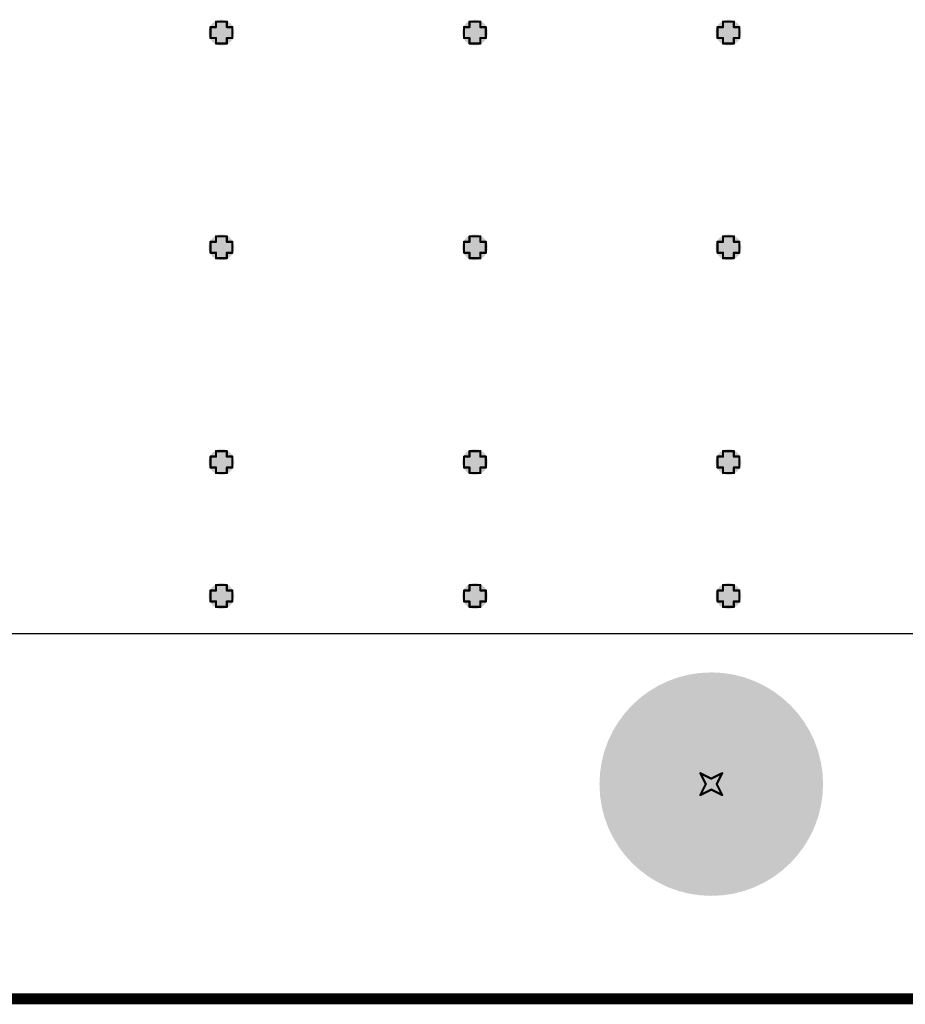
# Model space of a CAD drawing. Header units: inches. Extents: x -0.1 to 10.2, y 0 to 6.5.
# Tile 71 of 95: x 3.1 to 3.9, y 0 to 0.9. Entities that reach past the tile are written whole.
import ezdxf

# ---------------------------------------------------------------- set-up
doc = ezdxf.new("R2010")
doc.units = ezdxf.units.IN
doc.header["$MEASUREMENT"] = 0
for name, color, linetype in [('Board Outline', 216, 'Continuous'), ('Bottom Layer', 5, 'Continuous'), ('Bottom Solder', 6, 'Continuous'), ('Drill Drawing', 1, 'Continuous'), ('Multi-Layer', 9, 'Continuous'), ('Pad Holes', 156, 'Continuous'), ('Top Layer', 1, 'Continuous'), ('Top Solder', 216, 'Continuous'), ('Via Holes', 16, 'Continuous')]:
    doc.layers.add(name, color=color, linetype=linetype)

msp = doc.modelspace()

# ---------------------------------------------------------------- hatches: boundary and pattern name
at = {"layer": 'Bottom Layer'}
h = msp.add_hatch(color=5, dxfattribs=at)
edge = h.paths.add_edge_path()
edge.add_arc((3.29134, 0.88583), 0.01181, 0, 360)
h = msp.add_hatch(color=5, dxfattribs=at)
edge = h.paths.add_edge_path()
edge.add_arc((3.52362, 0.88583), 0.01181, 0, 360)
h = msp.add_hatch(color=5, dxfattribs=at)
edge = h.paths.add_edge_path()
edge.add_arc((3.75591, 0.88583), 0.01181, 0, 360)
h = msp.add_hatch(color=5, dxfattribs=at)
edge = h.paths.add_edge_path()
edge.add_arc((3.29134, 0.68898), 0.01181, 0, 360)
h = msp.add_hatch(color=5, dxfattribs=at)
edge = h.paths.add_edge_path()
edge.add_arc((3.52362, 0.68898), 0.01181, 0, 360)
h = msp.add_hatch(color=5, dxfattribs=at)
edge = h.paths.add_edge_path()
edge.add_arc((3.75591, 0.68898), 0.01181, 0, 360)
h = msp.add_hatch(color=5, dxfattribs=at)
edge = h.paths.add_edge_path()
edge.add_arc((3.29134, 0.49213), 0.01181, 0, 360)
h = msp.add_hatch(color=5, dxfattribs=at)
edge = h.paths.add_edge_path()
edge.add_arc((3.52362, 0.49213), 0.01181, 0, 360)
h = msp.add_hatch(color=5, dxfattribs=at)
edge = h.paths.add_edge_path()
edge.add_arc((3.75591, 0.49213), 0.01181, 0, 360)
h = msp.add_hatch(color=5, dxfattribs=at)
edge = h.paths.add_edge_path()
edge.add_arc((3.29134, 0.36933), 0.01181, 0, 360)
h = msp.add_hatch(color=5, dxfattribs=at)
edge = h.paths.add_edge_path()
edge.add_arc((3.52362, 0.36933), 0.01181, 0, 360)
h = msp.add_hatch(color=5, dxfattribs=at)
edge = h.paths.add_edge_path()
edge.add_arc((3.75591, 0.36933), 0.01181, 0, 360)
h = msp.add_hatch(color=5, dxfattribs=at)
edge = h.paths.add_edge_path()
edge.add_arc((3.74016, 0.19685), 0.09843, 0, 360)
at = {"layer": 'Bottom Solder'}
h = msp.add_hatch(color=6, dxfattribs=at)
edge = h.paths.add_edge_path()
edge.add_arc((3.74016, 0.19685), 0.10243, 0, 360)
at = {"layer": 'Multi-Layer'}
h = msp.add_hatch(color=9, dxfattribs=at)
edge = h.paths.add_edge_path()
edge.add_arc((3.74016, 0.19685), 0.09843, 0, 360)
at = {"layer": 'Pad Holes'}
h = msp.add_hatch(color=7, dxfattribs=at)
edge = h.paths.add_edge_path()
edge.add_arc((3.74016, 0.19685), 0.05906, 0, 360)
at = {"layer": 'Top Layer'}
h = msp.add_hatch(color=1, dxfattribs=at)
edge = h.paths.add_edge_path()
edge.add_arc((3.29134, 0.88583), 0.01181, 0, 360)
h = msp.add_hatch(color=1, dxfattribs=at)
edge = h.paths.add_edge_path()
edge.add_arc((3.52362, 0.88583), 0.01181, 0, 360)
h = msp.add_hatch(color=1, dxfattribs=at)
edge = h.paths.add_edge_path()
edge.add_arc((3.75591, 0.88583), 0.01181, 0, 360)
h = msp.add_hatch(color=1, dxfattribs=at)
edge = h.paths.add_edge_path()
edge.add_arc((3.29134, 0.68898), 0.01181, 0, 360)
h = msp.add_hatch(color=1, dxfattribs=at)
edge = h.paths.add_edge_path()
edge.add_arc((3.52362, 0.68898), 0.01181, 0, 360)
h = msp.add_hatch(color=1, dxfattribs=at)
edge = h.paths.add_edge_path()
edge.add_arc((3.75591, 0.68898), 0.01181, 0, 360)
h = msp.add_hatch(color=1, dxfattribs=at)
edge = h.paths.add_edge_path()
edge.add_arc((3.29134, 0.49213), 0.01181, 0, 360)
h = msp.add_hatch(color=1, dxfattribs=at)
edge = h.paths.add_edge_path()
edge.add_arc((3.52362, 0.49213), 0.01181, 0, 360)
h = msp.add_hatch(color=1, dxfattribs=at)
edge = h.paths.add_edge_path()
edge.add_arc((3.75591, 0.49213), 0.01181, 0, 360)
h = msp.add_hatch(color=1, dxfattribs=at)
edge = h.paths.add_edge_path()
edge.add_arc((3.29134, 0.36933), 0.01181, 0, 360)
h = msp.add_hatch(color=1, dxfattribs=at)
edge = h.paths.add_edge_path()
edge.add_arc((3.52362, 0.36933), 0.01181, 0, 360)
h = msp.add_hatch(color=1, dxfattribs=at)
edge = h.paths.add_edge_path()
edge.add_arc((3.75591, 0.36933), 0.01181, 0, 360)
h = msp.add_hatch(color=1, dxfattribs=at)
edge = h.paths.add_edge_path()
edge.add_arc((3.74016, 0.19685), 0.09843, 0, 360)
at = {"layer": 'Top Solder'}
h = msp.add_hatch(color=216, dxfattribs=at)
edge = h.paths.add_edge_path()
edge.add_arc((3.74016, 0.19685), 0.10243, 0, 360)
at = {"layer": 'Via Holes'}
h = msp.add_hatch(color=7, dxfattribs=at)
edge = h.paths.add_edge_path()
edge.add_arc((3.29134, 0.88583), 0.00591, 0, 360)
h = msp.add_hatch(color=7, dxfattribs=at)
edge = h.paths.add_edge_path()
edge.add_arc((3.52362, 0.88583), 0.00591, 0, 360)
h = msp.add_hatch(color=7, dxfattribs=at)
edge = h.paths.add_edge_path()
edge.add_arc((3.75591, 0.88583), 0.00591, 0, 360)
h = msp.add_hatch(color=7, dxfattribs=at)
edge = h.paths.add_edge_path()
edge.add_arc((3.29134, 0.68898), 0.00591, 0, 360)
h = msp.add_hatch(color=7, dxfattribs=at)
edge = h.paths.add_edge_path()
edge.add_arc((3.52362, 0.68898), 0.00591, 0, 360)
h = msp.add_hatch(color=7, dxfattribs=at)
edge = h.paths.add_edge_path()
edge.add_arc((3.75591, 0.68898), 0.00591, 0, 360)
h = msp.add_hatch(color=7, dxfattribs=at)
edge = h.paths.add_edge_path()
edge.add_arc((3.29134, 0.49213), 0.00591, 0, 360)
h = msp.add_hatch(color=7, dxfattribs=at)
edge = h.paths.add_edge_path()
edge.add_arc((3.52362, 0.49213), 0.00591, 0, 360)
h = msp.add_hatch(color=7, dxfattribs=at)
edge = h.paths.add_edge_path()
edge.add_arc((3.75591, 0.49213), 0.00591, 0, 360)
h = msp.add_hatch(color=7, dxfattribs=at)
edge = h.paths.add_edge_path()
edge.add_arc((3.29134, 0.36933), 0.00591, 0, 360)
h = msp.add_hatch(color=7, dxfattribs=at)
edge = h.paths.add_edge_path()
edge.add_arc((3.52362, 0.36933), 0.00591, 0, 360)
h = msp.add_hatch(color=7, dxfattribs=at)
edge = h.paths.add_edge_path()
edge.add_arc((3.75591, 0.36933), 0.00591, 0, 360)

# ---------------------------------------------------------------- linework, layer by layer
at = {"layer": 'Board Outline', "const_width": 0.01}
msp.add_lwpolyline([(0, 0), (4.72441, 0)], dxfattribs=at)
at = {"layer": 'Bottom Layer'}
msp.add_line((4.70912, 0.33465), (0.01529, 0.33465), dxfattribs=at)
at = {"layer": 'Drill Drawing', "const_width": 0.002}
for points in [[(3.28634, 0.89083), (3.28634, 0.89583)], [(3.28634, 0.89583), (3.29634, 0.89583)], [(3.29634, 0.89083), (3.29634, 0.89583)], [(3.51862, 0.89083), (3.51862, 0.89583)], [(3.51862, 0.89583), (3.52862, 0.89583)], [(3.52862, 0.89083), (3.52862, 0.89583)], [(3.75091, 0.89083), (3.75091, 0.89583)], [(3.75091, 0.89583), (3.76091, 0.89583)], [(3.76091, 0.89083), (3.76091, 0.89583)], [(3.28134, 0.88083), (3.28134, 0.89083)], [(3.28134, 0.89083), (3.28634, 0.89083)], [(3.29634, 0.89083), (3.30134, 0.89083)], [(3.30134, 0.88083), (3.30134, 0.89083)], [(3.51362, 0.88083), (3.51362, 0.89083)], [(3.51362, 0.89083), (3.51862, 0.89083)], [(3.52862, 0.89083), (3.53362, 0.89083)], [(3.53362, 0.88083), (3.53362, 0.89083)], [(3.74591, 0.88083), (3.74591, 0.89083)], [(3.74591, 0.89083), (3.75091, 0.89083)], [(3.76091, 0.89083), (3.76591, 0.89083)], [(3.76591, 0.88083), (3.76591, 0.89083)], [(3.28134, 0.88083), (3.28634, 0.88083)], [(3.28634, 0.87583), (3.28634, 0.88083)], [(3.28634, 0.87583), (3.29634, 0.87583)], [(3.29634, 0.88083), (3.30134, 0.88083)], [(3.29634, 0.87583), (3.29634, 0.88083)], [(3.51362, 0.88083), (3.51862, 0.88083)], [(3.51862, 0.87583), (3.51862, 0.88083)], [(3.51862, 0.87583), (3.52862, 0.87583)], [(3.52862, 0.88083), (3.53362, 0.88083)], [(3.52862, 0.87583), (3.52862, 0.88083)], [(3.74591, 0.88083), (3.75091, 0.88083)], [(3.75091, 0.87583), (3.75091, 0.88083)], [(3.75091, 0.87583), (3.76091, 0.87583)], [(3.76091, 0.88083), (3.76591, 0.88083)], [(3.76091, 0.87583), (3.76091, 0.88083)], [(3.28634, 0.69398), (3.28634, 0.69898)], [(3.28634, 0.69898), (3.29634, 0.69898)], [(3.29634, 0.69398), (3.29634, 0.69898)], [(3.51862, 0.69398), (3.51862, 0.69898)], [(3.51862, 0.69898), (3.52862, 0.69898)], [(3.52862, 0.69398), (3.52862, 0.69898)], [(3.75091, 0.69398), (3.75091, 0.69898)], [(3.75091, 0.69898), (3.76091, 0.69898)], [(3.76091, 0.69398), (3.76091, 0.69898)], [(3.28134, 0.68398), (3.28134, 0.69398)], [(3.28134, 0.69398), (3.28634, 0.69398)], [(3.29634, 0.69398), (3.30134, 0.69398)], [(3.30134, 0.68398), (3.30134, 0.69398)], [(3.51362, 0.68398), (3.51362, 0.69398)], [(3.51362, 0.69398), (3.51862, 0.69398)], [(3.52862, 0.69398), (3.53362, 0.69398)], [(3.53362, 0.68398), (3.53362, 0.69398)], [(3.74591, 0.68398), (3.74591, 0.69398)], [(3.74591, 0.69398), (3.75091, 0.69398)], [(3.76091, 0.69398), (3.76591, 0.69398)], [(3.76591, 0.68398), (3.76591, 0.69398)], [(3.28134, 0.68398), (3.28634, 0.68398)], [(3.28634, 0.67898), (3.28634, 0.68398)], [(3.28634, 0.67898), (3.29634, 0.67898)], [(3.29634, 0.68398), (3.30134, 0.68398)], [(3.29634, 0.67898), (3.29634, 0.68398)], [(3.51362, 0.68398), (3.51862, 0.68398)], [(3.51862, 0.67898), (3.51862, 0.68398)], [(3.51862, 0.67898), (3.52862, 0.67898)], [(3.52862, 0.68398), (3.53362, 0.68398)], [(3.52862, 0.67898), (3.52862, 0.68398)], [(3.74591, 0.68398), (3.75091, 0.68398)], [(3.75091, 0.67898), (3.75091, 0.68398)], [(3.75091, 0.67898), (3.76091, 0.67898)], [(3.76091, 0.68398), (3.76591, 0.68398)], [(3.76091, 0.67898), (3.76091, 0.68398)], [(3.28134, 0.48713), (3.28134, 0.49713)], [(3.28134, 0.49713), (3.28634, 0.49713)], [(3.28634, 0.49713), (3.28634, 0.50213)], [(3.28634, 0.50213), (3.29634, 0.50213)], [(3.29634, 0.49713), (3.29634, 0.50213)], [(3.29634, 0.49713), (3.30134, 0.49713)], [(3.30134, 0.48713), (3.30134, 0.49713)], [(3.51362, 0.48713), (3.51362, 0.49713)], [(3.51362, 0.49713), (3.51862, 0.49713)], [(3.51862, 0.49713), (3.51862, 0.50213)], [(3.51862, 0.50213), (3.52862, 0.50213)], [(3.52862, 0.49713), (3.52862, 0.50213)], [(3.52862, 0.49713), (3.53362, 0.49713)], [(3.53362, 0.48713), (3.53362, 0.49713)], [(3.74591, 0.48713), (3.74591, 0.49713)], [(3.74591, 0.49713), (3.75091, 0.49713)], [(3.75091, 0.49713), (3.75091, 0.50213)], [(3.75091, 0.50213), (3.76091, 0.50213)], [(3.76091, 0.49713), (3.76091, 0.50213)], [(3.76091, 0.49713), (3.76591, 0.49713)], [(3.76591, 0.48713), (3.76591, 0.49713)], [(3.28134, 0.48713), (3.28634, 0.48713)], [(3.28634, 0.48213), (3.28634, 0.48713)], [(3.29634, 0.48713), (3.30134, 0.48713)], [(3.29634, 0.48213), (3.29634, 0.48713)], [(3.51362, 0.48713), (3.51862, 0.48713)], [(3.51862, 0.48213), (3.51862, 0.48713)], [(3.52862, 0.48713), (3.53362, 0.48713)], [(3.52862, 0.48213), (3.52862, 0.48713)], [(3.74591, 0.48713), (3.75091, 0.48713)], [(3.75091, 0.48213), (3.75091, 0.48713)], [(3.76091, 0.48713), (3.76591, 0.48713)], [(3.76091, 0.48213), (3.76091, 0.48713)], [(3.28634, 0.48213), (3.29634, 0.48213)], [(3.51862, 0.48213), (3.52862, 0.48213)], [(3.75091, 0.48213), (3.76091, 0.48213)], [(3.28634, 0.37433), (3.28634, 0.37933)], [(3.28634, 0.37933), (3.29634, 0.37933)], [(3.29634, 0.37433), (3.29634, 0.37933)], [(3.51862, 0.37433), (3.51862, 0.37933)], [(3.51862, 0.37933), (3.52862, 0.37933)], [(3.52862, 0.37433), (3.52862, 0.37933)], [(3.75091, 0.37433), (3.75091, 0.37933)], [(3.75091, 0.37933), (3.76091, 0.37933)], [(3.76091, 0.37433), (3.76091, 0.37933)], [(3.28134, 0.36433), (3.28134, 0.37433)], [(3.28134, 0.37433), (3.28634, 0.37433)], [(3.29634, 0.37433), (3.30134, 0.37433)], [(3.30134, 0.36433), (3.30134, 0.37433)], [(3.51362, 0.36433), (3.51362, 0.37433)], [(3.51362, 0.37433), (3.51862, 0.37433)], [(3.52862, 0.37433), (3.53362, 0.37433)], [(3.53362, 0.36433), (3.53362, 0.37433)], [(3.74591, 0.36433), (3.74591, 0.37433)], [(3.74591, 0.37433), (3.75091, 0.37433)], [(3.76091, 0.37433), (3.76591, 0.37433)], [(3.76591, 0.36433), (3.76591, 0.37433)], [(3.28134, 0.36433), (3.28634, 0.36433)], [(3.28634, 0.35933), (3.28634, 0.36433)], [(3.29634, 0.36433), (3.30134, 0.36433)], [(3.29634, 0.35933), (3.29634, 0.36433)], [(3.51362, 0.36433), (3.51862, 0.36433)], [(3.51862, 0.35933), (3.51862, 0.36433)], [(3.52862, 0.36433), (3.53362, 0.36433)], [(3.52862, 0.35933), (3.52862, 0.36433)], [(3.74591, 0.36433), (3.75091, 0.36433)], [(3.75091, 0.35933), (3.75091, 0.36433)], [(3.76091, 0.36433), (3.76591, 0.36433)], [(3.76091, 0.35933), (3.76091, 0.36433)], [(3.28634, 0.35933), (3.29634, 0.35933)], [(3.51862, 0.35933), (3.52862, 0.35933)], [(3.75091, 0.35933), (3.76091, 0.35933)], [(3.73016, 0.20685), (3.74016, 0.20185)], [(3.73016, 0.20685), (3.73516, 0.19685)], [(3.74016, 0.20185), (3.75016, 0.20685)], [(3.74516, 0.19685), (3.75016, 0.20685)], [(3.73016, 0.18685), (3.73516, 0.19685)], [(3.73016, 0.18685), (3.74016, 0.19185)], [(3.74016, 0.19185), (3.75016, 0.18685)], [(3.74516, 0.19685), (3.75016, 0.18685)]]:
    msp.add_lwpolyline(points, dxfattribs=at)
at = {"layer": 'Drill Drawing', "const_width": 0.001}
for points in [[(3.28584, 0.89583, 1), (3.28684, 0.89583, 1)], [(3.28584, 0.89583, 1), (3.28684, 0.89583, 1)], [(3.29584, 0.89583, 1), (3.29684, 0.89583, 1)], [(3.29584, 0.89583, 1), (3.29684, 0.89583, 1)], [(3.51812, 0.89583, 1), (3.51912, 0.89583, 1)], [(3.51812, 0.89583, 1), (3.51912, 0.89583, 1)], [(3.52812, 0.89583, 1), (3.52912, 0.89583, 1)], [(3.52812, 0.89583, 1), (3.52912, 0.89583, 1)], [(3.75041, 0.89583, 1), (3.75141, 0.89583, 1)], [(3.75041, 0.89583, 1), (3.75141, 0.89583, 1)], [(3.76041, 0.89583, 1), (3.76141, 0.89583, 1)], [(3.76041, 0.89583, 1), (3.76141, 0.89583, 1)], [(3.28084, 0.89083, 1), (3.28184, 0.89083, 1)], [(3.28084, 0.89083, 1), (3.28184, 0.89083, 1)], [(3.28584, 0.89083, 1), (3.28684, 0.89083, 1)], [(3.28584, 0.89083, 1), (3.28684, 0.89083, 1)], [(3.29584, 0.89083, 1), (3.29684, 0.89083, 1)], [(3.29584, 0.89083, 1), (3.29684, 0.89083, 1)], [(3.30084, 0.89083, 1), (3.30184, 0.89083, 1)], [(3.30084, 0.89083, 1), (3.30184, 0.89083, 1)], [(3.51312, 0.89083, 1), (3.51412, 0.89083, 1)], [(3.51312, 0.89083, 1), (3.51412, 0.89083, 1)], [(3.51812, 0.89083, 1), (3.51912, 0.89083, 1)], [(3.51812, 0.89083, 1), (3.51912, 0.89083, 1)], [(3.52812, 0.89083, 1), (3.52912, 0.89083, 1)], [(3.52812, 0.89083, 1), (3.52912, 0.89083, 1)], [(3.53312, 0.89083, 1), (3.53412, 0.89083, 1)], [(3.53312, 0.89083, 1), (3.53412, 0.89083, 1)], [(3.74541, 0.89083, 1), (3.74641, 0.89083, 1)], [(3.74541, 0.89083, 1), (3.74641, 0.89083, 1)], [(3.75041, 0.89083, 1), (3.75141, 0.89083, 1)], [(3.75041, 0.89083, 1), (3.75141, 0.89083, 1)], [(3.76041, 0.89083, 1), (3.76141, 0.89083, 1)], [(3.76041, 0.89083, 1), (3.76141, 0.89083, 1)], [(3.76541, 0.89083, 1), (3.76641, 0.89083, 1)], [(3.76541, 0.89083, 1), (3.76641, 0.89083, 1)], [(3.28084, 0.88083, 1), (3.28184, 0.88083, 1)], [(3.28084, 0.88083, 1), (3.28184, 0.88083, 1)], [(3.28584, 0.88083, 1), (3.28684, 0.88083, 1)], [(3.28584, 0.88083, 1), (3.28684, 0.88083, 1)], [(3.28584, 0.87583, 1), (3.28684, 0.87583, 1)], [(3.28584, 0.87583, 1), (3.28684, 0.87583, 1)], [(3.29584, 0.88083, 1), (3.29684, 0.88083, 1)], [(3.29584, 0.88083, 1), (3.29684, 0.88083, 1)], [(3.29584, 0.87583, 1), (3.29684, 0.87583, 1)], [(3.29584, 0.87583, 1), (3.29684, 0.87583, 1)], [(3.30084, 0.88083, 1), (3.30184, 0.88083, 1)], [(3.30084, 0.88083, 1), (3.30184, 0.88083, 1)], [(3.51312, 0.88083, 1), (3.51412, 0.88083, 1)], [(3.51312, 0.88083, 1), (3.51412, 0.88083, 1)], [(3.51812, 0.88083, 1), (3.51912, 0.88083, 1)], [(3.51812, 0.88083, 1), (3.51912, 0.88083, 1)], [(3.51812, 0.87583, 1), (3.51912, 0.87583, 1)], [(3.51812, 0.87583, 1), (3.51912, 0.87583, 1)], [(3.52812, 0.88083, 1), (3.52912, 0.88083, 1)], [(3.52812, 0.88083, 1), (3.52912, 0.88083, 1)], [(3.52812, 0.87583, 1), (3.52912, 0.87583, 1)], [(3.52812, 0.87583, 1), (3.52912, 0.87583, 1)], [(3.53312, 0.88083, 1), (3.53412, 0.88083, 1)], [(3.53312, 0.88083, 1), (3.53412, 0.88083, 1)], [(3.74541, 0.88083, 1), (3.74641, 0.88083, 1)], [(3.74541, 0.88083, 1), (3.74641, 0.88083, 1)], [(3.75041, 0.88083, 1), (3.75141, 0.88083, 1)], [(3.75041, 0.88083, 1), (3.75141, 0.88083, 1)], [(3.75041, 0.87583, 1), (3.75141, 0.87583, 1)], [(3.75041, 0.87583, 1), (3.75141, 0.87583, 1)], [(3.76041, 0.88083, 1), (3.76141, 0.88083, 1)], [(3.76041, 0.88083, 1), (3.76141, 0.88083, 1)], [(3.76041, 0.87583, 1), (3.76141, 0.87583, 1)], [(3.76041, 0.87583, 1), (3.76141, 0.87583, 1)], [(3.76541, 0.88083, 1), (3.76641, 0.88083, 1)], [(3.76541, 0.88083, 1), (3.76641, 0.88083, 1)], [(3.28584, 0.69898, 1), (3.28684, 0.69898, 1)], [(3.28584, 0.69898, 1), (3.28684, 0.69898, 1)], [(3.29584, 0.69898, 1), (3.29684, 0.69898, 1)], [(3.29584, 0.69898, 1), (3.29684, 0.69898, 1)], [(3.51812, 0.69898, 1), (3.51912, 0.69898, 1)], [(3.51812, 0.69898, 1), (3.51912, 0.69898, 1)], [(3.52812, 0.69898, 1), (3.52912, 0.69898, 1)], [(3.52812, 0.69898, 1), (3.52912, 0.69898, 1)], [(3.75041, 0.69898, 1), (3.75141, 0.69898, 1)], [(3.75041, 0.69898, 1), (3.75141, 0.69898, 1)], [(3.76041, 0.69898, 1), (3.76141, 0.69898, 1)], [(3.76041, 0.69898, 1), (3.76141, 0.69898, 1)], [(3.28084, 0.69398, 1), (3.28184, 0.69398, 1)], [(3.28084, 0.69398, 1), (3.28184, 0.69398, 1)], [(3.28584, 0.69398, 1), (3.28684, 0.69398, 1)], [(3.28584, 0.69398, 1), (3.28684, 0.69398, 1)], [(3.29584, 0.69398, 1), (3.29684, 0.69398, 1)], [(3.29584, 0.69398, 1), (3.29684, 0.69398, 1)], [(3.30084, 0.69398, 1), (3.30184, 0.69398, 1)], [(3.30084, 0.69398, 1), (3.30184, 0.69398, 1)], [(3.51312, 0.69398, 1), (3.51412, 0.69398, 1)], [(3.51312, 0.69398, 1), (3.51412, 0.69398, 1)], [(3.51812, 0.69398, 1), (3.51912, 0.69398, 1)], [(3.51812, 0.69398, 1), (3.51912, 0.69398, 1)], [(3.52812, 0.69398, 1), (3.52912, 0.69398, 1)], [(3.52812, 0.69398, 1), (3.52912, 0.69398, 1)], [(3.53312, 0.69398, 1), (3.53412, 0.69398, 1)], [(3.53312, 0.69398, 1), (3.53412, 0.69398, 1)], [(3.74541, 0.69398, 1), (3.74641, 0.69398, 1)], [(3.74541, 0.69398, 1), (3.74641, 0.69398, 1)], [(3.75041, 0.69398, 1), (3.75141, 0.69398, 1)], [(3.75041, 0.69398, 1), (3.75141, 0.69398, 1)], [(3.76041, 0.69398, 1), (3.76141, 0.69398, 1)], [(3.76041, 0.69398, 1), (3.76141, 0.69398, 1)], [(3.76541, 0.69398, 1), (3.76641, 0.69398, 1)], [(3.76541, 0.69398, 1), (3.76641, 0.69398, 1)], [(3.28084, 0.68398, 1), (3.28184, 0.68398, 1)], [(3.28084, 0.68398, 1), (3.28184, 0.68398, 1)], [(3.28584, 0.68398, 1), (3.28684, 0.68398, 1)], [(3.28584, 0.68398, 1), (3.28684, 0.68398, 1)], [(3.28584, 0.67898, 1), (3.28684, 0.67898, 1)], [(3.28584, 0.67898, 1), (3.28684, 0.67898, 1)], [(3.29584, 0.68398, 1), (3.29684, 0.68398, 1)], [(3.29584, 0.68398, 1), (3.29684, 0.68398, 1)], [(3.29584, 0.67898, 1), (3.29684, 0.67898, 1)], [(3.29584, 0.67898, 1), (3.29684, 0.67898, 1)], [(3.30084, 0.68398, 1), (3.30184, 0.68398, 1)], [(3.30084, 0.68398, 1), (3.30184, 0.68398, 1)], [(3.51312, 0.68398, 1), (3.51412, 0.68398, 1)], [(3.51312, 0.68398, 1), (3.51412, 0.68398, 1)], [(3.51812, 0.68398, 1), (3.51912, 0.68398, 1)], [(3.51812, 0.68398, 1), (3.51912, 0.68398, 1)], [(3.51812, 0.67898, 1), (3.51912, 0.67898, 1)], [(3.51812, 0.67898, 1), (3.51912, 0.67898, 1)], [(3.52812, 0.68398, 1), (3.52912, 0.68398, 1)], [(3.52812, 0.68398, 1), (3.52912, 0.68398, 1)], [(3.52812, 0.67898, 1), (3.52912, 0.67898, 1)], [(3.52812, 0.67898, 1), (3.52912, 0.67898, 1)], [(3.53312, 0.68398, 1), (3.53412, 0.68398, 1)], [(3.53312, 0.68398, 1), (3.53412, 0.68398, 1)], [(3.74541, 0.68398, 1), (3.74641, 0.68398, 1)], [(3.74541, 0.68398, 1), (3.74641, 0.68398, 1)], [(3.75041, 0.68398, 1), (3.75141, 0.68398, 1)], [(3.75041, 0.68398, 1), (3.75141, 0.68398, 1)], [(3.75041, 0.67898, 1), (3.75141, 0.67898, 1)], [(3.75041, 0.67898, 1), (3.75141, 0.67898, 1)], [(3.76041, 0.68398, 1), (3.76141, 0.68398, 1)], [(3.76041, 0.68398, 1), (3.76141, 0.68398, 1)], [(3.76041, 0.67898, 1), (3.76141, 0.67898, 1)], [(3.76041, 0.67898, 1), (3.76141, 0.67898, 1)], [(3.76541, 0.68398, 1), (3.76641, 0.68398, 1)], [(3.76541, 0.68398, 1), (3.76641, 0.68398, 1)], [(3.28084, 0.49713, 1), (3.28184, 0.49713, 1)], [(3.28084, 0.49713, 1), (3.28184, 0.49713, 1)], [(3.28584, 0.50213, 1), (3.28684, 0.50213, 1)], [(3.28584, 0.50213, 1), (3.28684, 0.50213, 1)], [(3.28584, 0.49713, 1), (3.28684, 0.49713, 1)], [(3.28584, 0.49713, 1), (3.28684, 0.49713, 1)], [(3.29584, 0.50213, 1), (3.29684, 0.50213, 1)], [(3.29584, 0.50213, 1), (3.29684, 0.50213, 1)], [(3.29584, 0.49713, 1), (3.29684, 0.49713, 1)], [(3.29584, 0.49713, 1), (3.29684, 0.49713, 1)], [(3.30084, 0.49713, 1), (3.30184, 0.49713, 1)], [(3.30084, 0.49713, 1), (3.30184, 0.49713, 1)], [(3.51312, 0.49713, 1), (3.51412, 0.49713, 1)], [(3.51312, 0.49713, 1), (3.51412, 0.49713, 1)], [(3.51812, 0.50213, 1), (3.51912, 0.50213, 1)], [(3.51812, 0.50213, 1), (3.51912, 0.50213, 1)], [(3.51812, 0.49713, 1), (3.51912, 0.49713, 1)], [(3.51812, 0.49713, 1), (3.51912, 0.49713, 1)], [(3.52812, 0.50213, 1), (3.52912, 0.50213, 1)], [(3.52812, 0.50213, 1), (3.52912, 0.50213, 1)], [(3.52812, 0.49713, 1), (3.52912, 0.49713, 1)], [(3.52812, 0.49713, 1), (3.52912, 0.49713, 1)], [(3.53312, 0.49713, 1), (3.53412, 0.49713, 1)], [(3.53312, 0.49713, 1), (3.53412, 0.49713, 1)], [(3.74541, 0.49713, 1), (3.74641, 0.49713, 1)], [(3.74541, 0.49713, 1), (3.74641, 0.49713, 1)], [(3.75041, 0.50213, 1), (3.75141, 0.50213, 1)], [(3.75041, 0.50213, 1), (3.75141, 0.50213, 1)], [(3.75041, 0.49713, 1), (3.75141, 0.49713, 1)], [(3.75041, 0.49713, 1), (3.75141, 0.49713, 1)], [(3.76041, 0.50213, 1), (3.76141, 0.50213, 1)], [(3.76041, 0.50213, 1), (3.76141, 0.50213, 1)], [(3.76041, 0.49713, 1), (3.76141, 0.49713, 1)], [(3.76041, 0.49713, 1), (3.76141, 0.49713, 1)], [(3.76541, 0.49713, 1), (3.76641, 0.49713, 1)], [(3.76541, 0.49713, 1), (3.76641, 0.49713, 1)], [(3.28084, 0.48713, 1), (3.28184, 0.48713, 1)], [(3.28084, 0.48713, 1), (3.28184, 0.48713, 1)], [(3.28584, 0.48713, 1), (3.28684, 0.48713, 1)], [(3.28584, 0.48713, 1), (3.28684, 0.48713, 1)], [(3.29584, 0.48713, 1), (3.29684, 0.48713, 1)], [(3.29584, 0.48713, 1), (3.29684, 0.48713, 1)], [(3.30084, 0.48713, 1), (3.30184, 0.48713, 1)], [(3.30084, 0.48713, 1), (3.30184, 0.48713, 1)], [(3.51312, 0.48713, 1), (3.51412, 0.48713, 1)], [(3.51312, 0.48713, 1), (3.51412, 0.48713, 1)], [(3.51812, 0.48713, 1), (3.51912, 0.48713, 1)], [(3.51812, 0.48713, 1), (3.51912, 0.48713, 1)], [(3.52812, 0.48713, 1), (3.52912, 0.48713, 1)], [(3.52812, 0.48713, 1), (3.52912, 0.48713, 1)], [(3.53312, 0.48713, 1), (3.53412, 0.48713, 1)], [(3.53312, 0.48713, 1), (3.53412, 0.48713, 1)], [(3.74541, 0.48713, 1), (3.74641, 0.48713, 1)], [(3.74541, 0.48713, 1), (3.74641, 0.48713, 1)], [(3.75041, 0.48713, 1), (3.75141, 0.48713, 1)], [(3.75041, 0.48713, 1), (3.75141, 0.48713, 1)], [(3.76041, 0.48713, 1), (3.76141, 0.48713, 1)], [(3.76041, 0.48713, 1), (3.76141, 0.48713, 1)], [(3.76541, 0.48713, 1), (3.76641, 0.48713, 1)], [(3.76541, 0.48713, 1), (3.76641, 0.48713, 1)], [(3.28584, 0.48213, 1), (3.28684, 0.48213, 1)], [(3.28584, 0.48213, 1), (3.28684, 0.48213, 1)], [(3.29584, 0.48213, 1), (3.29684, 0.48213, 1)], [(3.29584, 0.48213, 1), (3.29684, 0.48213, 1)], [(3.51812, 0.48213, 1), (3.51912, 0.48213, 1)], [(3.51812, 0.48213, 1), (3.51912, 0.48213, 1)], [(3.52812, 0.48213, 1), (3.52912, 0.48213, 1)], [(3.52812, 0.48213, 1), (3.52912, 0.48213, 1)], [(3.75041, 0.48213, 1), (3.75141, 0.48213, 1)], [(3.75041, 0.48213, 1), (3.75141, 0.48213, 1)], [(3.76041, 0.48213, 1), (3.76141, 0.48213, 1)], [(3.76041, 0.48213, 1), (3.76141, 0.48213, 1)], [(3.28584, 0.37933, 1), (3.28684, 0.37933, 1)], [(3.28584, 0.37933, 1), (3.28684, 0.37933, 1)], [(3.29584, 0.37933, 1), (3.29684, 0.37933, 1)], [(3.29584, 0.37933, 1), (3.29684, 0.37933, 1)], [(3.51812, 0.37933, 1), (3.51912, 0.37933, 1)], [(3.51812, 0.37933, 1), (3.51912, 0.37933, 1)], [(3.52812, 0.37933, 1), (3.52912, 0.37933, 1)], [(3.52812, 0.37933, 1), (3.52912, 0.37933, 1)], [(3.75041, 0.37933, 1), (3.75141, 0.37933, 1)], [(3.75041, 0.37933, 1), (3.75141, 0.37933, 1)], [(3.76041, 0.37933, 1), (3.76141, 0.37933, 1)], [(3.76041, 0.37933, 1), (3.76141, 0.37933, 1)], [(3.28084, 0.37433, 1), (3.28184, 0.37433, 1)], [(3.28084, 0.37433, 1), (3.28184, 0.37433, 1)], [(3.28584, 0.37433, 1), (3.28684, 0.37433, 1)], [(3.28584, 0.37433, 1), (3.28684, 0.37433, 1)], [(3.29584, 0.37433, 1), (3.29684, 0.37433, 1)], [(3.29584, 0.37433, 1), (3.29684, 0.37433, 1)], [(3.30084, 0.37433, 1), (3.30184, 0.37433, 1)], [(3.30084, 0.37433, 1), (3.30184, 0.37433, 1)], [(3.51312, 0.37433, 1), (3.51412, 0.37433, 1)], [(3.51312, 0.37433, 1), (3.51412, 0.37433, 1)], [(3.51812, 0.37433, 1), (3.51912, 0.37433, 1)], [(3.51812, 0.37433, 1), (3.51912, 0.37433, 1)], [(3.52812, 0.37433, 1), (3.52912, 0.37433, 1)], [(3.52812, 0.37433, 1), (3.52912, 0.37433, 1)], [(3.53312, 0.37433, 1), (3.53412, 0.37433, 1)], [(3.53312, 0.37433, 1), (3.53412, 0.37433, 1)], [(3.74541, 0.37433, 1), (3.74641, 0.37433, 1)], [(3.74541, 0.37433, 1), (3.74641, 0.37433, 1)], [(3.75041, 0.37433, 1), (3.75141, 0.37433, 1)], [(3.75041, 0.37433, 1), (3.75141, 0.37433, 1)], [(3.76041, 0.37433, 1), (3.76141, 0.37433, 1)], [(3.76041, 0.37433, 1), (3.76141, 0.37433, 1)], [(3.76541, 0.37433, 1), (3.76641, 0.37433, 1)], [(3.76541, 0.37433, 1), (3.76641, 0.37433, 1)], [(3.28084, 0.36433, 1), (3.28184, 0.36433, 1)], [(3.28084, 0.36433, 1), (3.28184, 0.36433, 1)], [(3.28584, 0.36433, 1), (3.28684, 0.36433, 1)], [(3.28584, 0.36433, 1), (3.28684, 0.36433, 1)], [(3.29584, 0.36433, 1), (3.29684, 0.36433, 1)], [(3.29584, 0.36433, 1), (3.29684, 0.36433, 1)], [(3.30084, 0.36433, 1), (3.30184, 0.36433, 1)], [(3.30084, 0.36433, 1), (3.30184, 0.36433, 1)], [(3.51312, 0.36433, 1), (3.51412, 0.36433, 1)], [(3.51312, 0.36433, 1), (3.51412, 0.36433, 1)], [(3.51812, 0.36433, 1), (3.51912, 0.36433, 1)], [(3.51812, 0.36433, 1), (3.51912, 0.36433, 1)], [(3.52812, 0.36433, 1), (3.52912, 0.36433, 1)], [(3.52812, 0.36433, 1), (3.52912, 0.36433, 1)], [(3.53312, 0.36433, 1), (3.53412, 0.36433, 1)], [(3.53312, 0.36433, 1), (3.53412, 0.36433, 1)], [(3.74541, 0.36433, 1), (3.74641, 0.36433, 1)], [(3.74541, 0.36433, 1), (3.74641, 0.36433, 1)], [(3.75041, 0.36433, 1), (3.75141, 0.36433, 1)], [(3.75041, 0.36433, 1), (3.75141, 0.36433, 1)], [(3.76041, 0.36433, 1), (3.76141, 0.36433, 1)], [(3.76041, 0.36433, 1), (3.76141, 0.36433, 1)], [(3.76541, 0.36433, 1), (3.76641, 0.36433, 1)], [(3.76541, 0.36433, 1), (3.76641, 0.36433, 1)], [(3.28584, 0.35933, 1), (3.28684, 0.35933, 1)], [(3.28584, 0.35933, 1), (3.28684, 0.35933, 1)], [(3.29584, 0.35933, 1), (3.29684, 0.35933, 1)], [(3.29584, 0.35933, 1), (3.29684, 0.35933, 1)], [(3.51812, 0.35933, 1), (3.51912, 0.35933, 1)], [(3.51812, 0.35933, 1), (3.51912, 0.35933, 1)], [(3.52812, 0.35933, 1), (3.52912, 0.35933, 1)], [(3.52812, 0.35933, 1), (3.52912, 0.35933, 1)], [(3.75041, 0.35933, 1), (3.75141, 0.35933, 1)], [(3.75041, 0.35933, 1), (3.75141, 0.35933, 1)], [(3.76041, 0.35933, 1), (3.76141, 0.35933, 1)], [(3.76041, 0.35933, 1), (3.76141, 0.35933, 1)], [(3.72966, 0.20685, 1), (3.73066, 0.20685, 1)], [(3.72966, 0.20685, 1), (3.73066, 0.20685, 1)], [(3.74966, 0.20685, 1), (3.75066, 0.20685, 1)], [(3.74966, 0.20685, 1), (3.75066, 0.20685, 1)], [(3.73966, 0.20185, 1), (3.74066, 0.20185, 1)], [(3.73966, 0.20185, 1), (3.74066, 0.20185, 1)], [(3.73466, 0.19685, 1), (3.73566, 0.19685, 1)], [(3.73466, 0.19685, 1), (3.73566, 0.19685, 1)], [(3.73966, 0.19185, 1), (3.74066, 0.19185, 1)], [(3.73966, 0.19185, 1), (3.74066, 0.19185, 1)], [(3.74466, 0.19685, 1), (3.74566, 0.19685, 1)], [(3.74466, 0.19685, 1), (3.74566, 0.19685, 1)], [(3.72966, 0.18685, 1), (3.73066, 0.18685, 1)], [(3.72966, 0.18685, 1), (3.73066, 0.18685, 1)], [(3.74966, 0.18685, 1), (3.75066, 0.18685, 1)], [(3.74966, 0.18685, 1), (3.75066, 0.18685, 1)]]:
    msp.add_lwpolyline(points, format="xyb", close=True, dxfattribs=at)
at = {"layer": 'Top Layer'}
msp.add_line((4.70912, 0.33465), (0.01529, 0.33465), dxfattribs=at)

doc.saveas('drawing.dxf')
